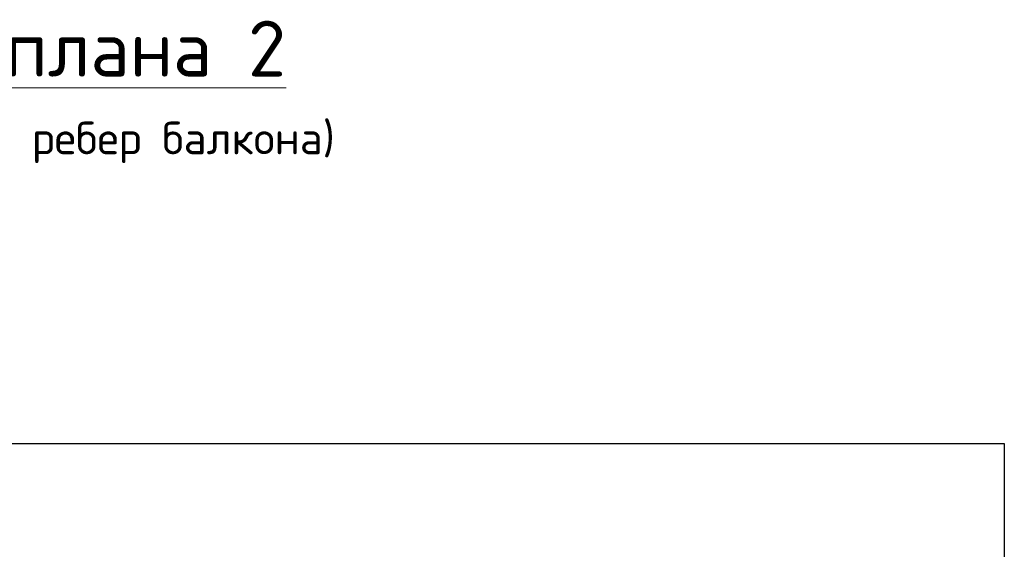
# Model space of a CAD drawing. Header units: metres. Extents: x -38 to 97, y -15 to 21.
# Tile 70 of 256: x 82.72 to 84.306, y -4.42 to -3.567. Entities that reach past the tile are written whole.
import ezdxf

# ---------------------------------------------------------------- set-up
doc = ezdxf.new("R2010")
doc.units = ezdxf.units.M
for name, color, linetype, lineweight in [('XR$4$Перекрытие (1)', 7, 'Continuous', 35), ('XR$4$Текст_ общее_1', 7, 'Continuous', 13), ('XR$5$Перекрытие (1)', 7, 'Continuous', 35), ('XR$5$Текст_ общее_1', 7, 'Continuous', 13)]:
    doc.layers.add(name, color=color, linetype=linetype, lineweight=lineweight)

msp = doc.modelspace()

# ---------------------------------------------------------------- linework, layer by layer
at = {"layer": 'XR$4$Перекрытие (1)', "color": 7, "linetype": 'Continuous', "lineweight": 25, "transparency": 33554687}
for p, q in [((80.9556, -4.2499), (84.3056, -4.2499)), ((84.3056, -4.2499), (84.3056, -5.6699))]:
    msp.add_line(p, q, dxfattribs=at)
at = {"layer": 'XR$5$Перекрытие (1)', "color": 7, "linetype": 'Continuous', "lineweight": 25, "transparency": 33554687}
for p, q in [((80.9556, -4.2499), (84.3056, -4.2499)), ((84.3056, -4.2499), (84.3056, -5.6699))]:
    msp.add_line(p, q, dxfattribs=at)

# ---------------------------------------------------------------- texts
at = {"layer": 'XR$4$Текст_ общее_1', "color": 7, "linetype": 'Continuous', "lineweight": 13, "transparency": 33554687, "insert": (82.6368, -3.5688), "char_height": 0.09, "width": 2.112075, "attachment_point": 2, "line_spacing_factor": 1.084337}
msp.add_mtext('\\A1;{\\L\\fISOCPEUR|i0|b0;\\H0.090000;\\W1.000000;\\C7;  Деталь плана 2\\l}\\P{\\fISOCPEUR|i0|b0;\\H0.052500;\\W1.000000;\\C7;(схема армирования ребер балкона)}\\P', dxfattribs=at)
at = {"layer": 'XR$5$Текст_ общее_1', "color": 7, "linetype": 'Continuous', "lineweight": 13, "transparency": 33554687, "insert": (82.6368, -3.5688), "char_height": 0.09, "width": 2.112075, "attachment_point": 2, "line_spacing_factor": 1.084337}
msp.add_mtext('\\A1;{\\L\\fISOCPEUR|i0|b0;\\H0.090000;\\W1.000000;\\C7;  Деталь плана 2\\l}\\P{\\fISOCPEUR|i0|b0;\\H0.052500;\\W1.000000;\\C7;(схема армирования ребер балкона)}\\P', dxfattribs=at)

doc.saveas('drawing.dxf')
